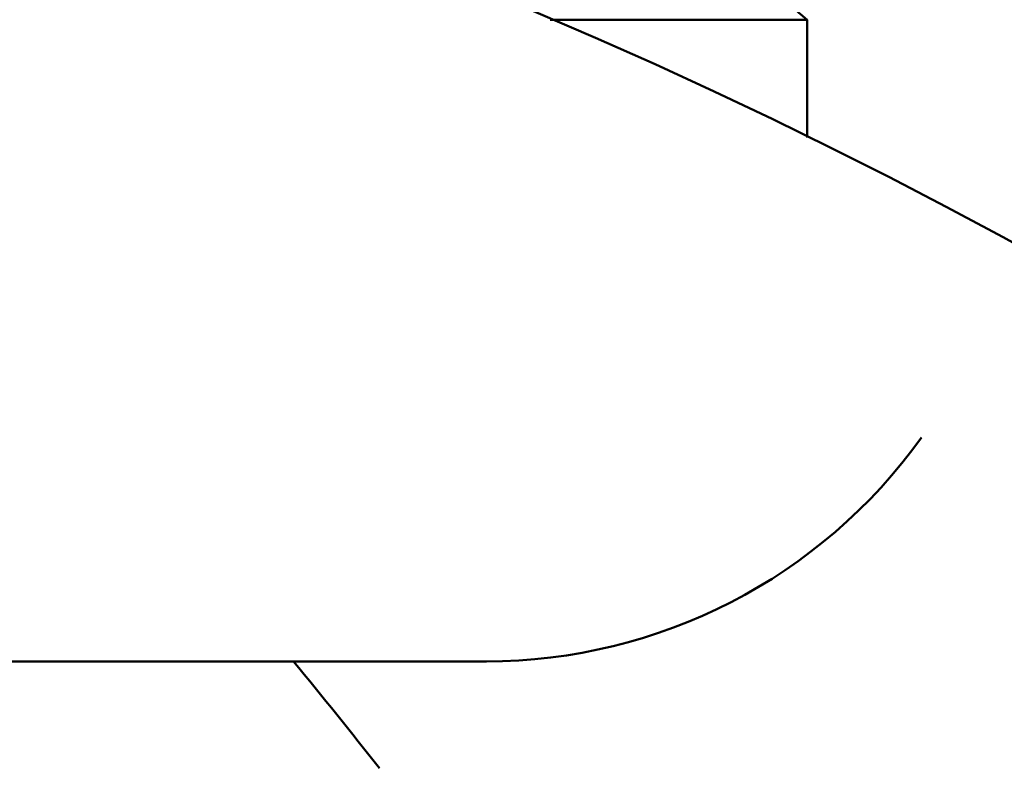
# Model space of a CAD drawing. Header units: millimetres. Extents: x 61 to 1929, y 482 to 2664.
# Tile 147 of 219: x 1031 to 1040, y 571 to 578. Entities that reach past the tile are written whole.
import ezdxf

# ---------------------------------------------------------------- set-up
doc = ezdxf.new("R2010")
doc.units = ezdxf.units.MM
doc.header["$LTSCALE"] = 10
doc.layers.add('Widoczne (ISO)', color=7, linetype='Continuous', lineweight=50)

msp = doc.modelspace()

# ---------------------------------------------------------------- linework, layer by layer
at = {"layer": 'Widoczne (ISO)'}
for p, q in [((1036.1701, 578.2569), (1038.5742, 578.2569)), ((1038.5742, 578.2569), (1038.5742, 577.1568)), ((997.5742, 572.2569), (1035.5733, 572.2569))]:
    msp.add_line(p, q, dxfattribs=at)
msp.add_circle((1016.5742, 532.2569), 50, dxfattribs=at)
for centre, radius, start, end in [((1005.9842, 540.3374), 50, 49.32251, 50.81692), ((1035.5742, 577.2569), 5, 270, 324.45605), ((995.2486, 540.3782), 50, 38.13918, 39.61114)]:
    msp.add_arc(centre, radius, start, end, dxfattribs=at)

doc.saveas('drawing.dxf')
